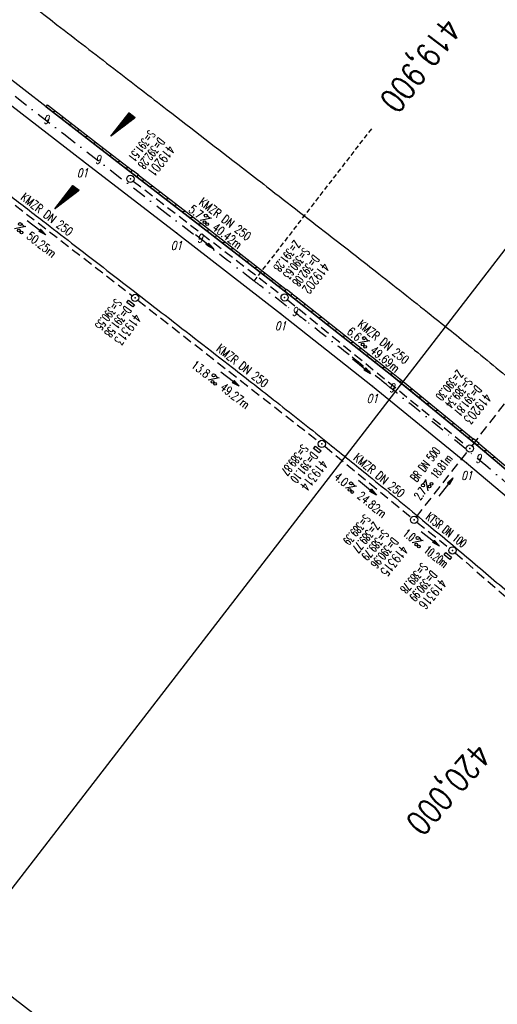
# Model space of a CAD drawing. Extents: x 449544 to 450624, y 436205 to 437134.
# Tile 10 of 16: x 450308 to 450408, y 436308 to 436513. Entities that reach past the tile are written whole.
import ezdxf
from ezdxf.enums import TextEntityAlignment as Align

# ---------------------------------------------------------------- set-up
doc = ezdxf.new("R2010")
doc.units = 0
doc.header["$LTSCALE"] = 2
doc.header["$MEASUREMENT"] = 0
for name, pattern in [('AUSGEZOGEN', [0]), ('GESTRICH-X2', [1.5, 1, -0.5]), ('GESTRICHELT', [0.75, 0.5, -0.25]), ('STRICHPT-X3', [3, 1.5, -0.75, 0, -0.75])]:
    doc.linetypes.add(name, pattern=pattern)
doc.layers.get('0').update_dxf_attribs({"linetype": 'AUSGEZOGEN'})
for name, color, linetype in [('ACHSE', 250, 'STRICHPT-X3'), ('FBR', 8, 'CONTINUOUS'), ('GEF', 7, 'CONTINUOUS'), ('HEKTOM', 250, 'GESTRICHELT'), ('KANAL', 7, 'GESTRICH-X2'), ('PFEIL', 7, 'CONTINUOUS'), ('PKT', 7, 'CONTINUOUS'), ('PKT-CODE', 2, 'CONTINUOUS'), ('Planeinteilung', 6, 'CONTINUOUS'), ('RAHMEN', 250, 'AUSGEZOGEN'), ('SCHACHTNR', 6, 'CONTINUOUS'), ('SCHLITZRINNE', 8, 'AUSGEZOGEN'), ('SCHSYMBOL', 7, 'AUSGEZOGEN'), ('TEXTO', 4, 'CONTINUOUS'), ('TEXTU', 4, 'CONTINUOUS')]:
    doc.layers.add(name, color=color, linetype=linetype)
doc.styles.add('ROMANS', font='romans.shx', dxfattribs={"width": 0.8})

# ---------------------------------------------------------------- blocks, each defined once
blk = doc.blocks.new('1135297')
blk.add_line((0, 0), (1135, 0))
at = {"layer": 'RAHMEN'}
blk.add_line((950, 5), (950, 292), dxfattribs=at)
blk = doc.blocks.new('GST')
at = {"color": 0}
blk.add_circle((0, 0), 0.75, dxfattribs=at)
blk.add_point((0, 0), dxfattribs=at)
blk = doc.blocks.new('17')
blk.add_lwpolyline([(-0.76, -1.22), (0.75, -1.22), (0.75, -1.8), (-0.76, -1.8)], close=True)
blk.add_blockref('GST', (0, 0))
blk = doc.blocks.new('PROM')
blk.add_line((1.57, 1.82), (0.02, 0.02))
for centre, radius in [((0.32, 1.51), 0.317), ((0.94, 0.29), 0.283), ((1.64, 0.29), 0.283)]:
    blk.add_circle(centre, radius)
blk.add_arc((0.99, 2.68), 1.03, 239.1414, 303.3549)
blk = doc.blocks.new('PFEIL2')
at = {"color": 0}
for p, q in [((0.88, 0), (-2.4, -0.01)), ((0.88, -0.27), (0.88, 0.28)), ((0.88, 0.28), (2.43, 0.01)), ((0.91, 0.27), (0.88, 0.26)), ((0.97, 0.26), (0.88, 0.25)), ((1.02, 0.25), (0.88, 0.23)), ((1.07, 0.24), (0.88, 0.21)), ((1.13, 0.23), (0.88, 0.19)), ((1.18, 0.22), (0.88, 0.17)), ((1.24, 0.21), (0.88, 0.15)), ((1.29, 0.21), (0.88, 0.14)), ((1.34, 0.2), (0.88, 0.12)), ((1.4, 0.19), (0.88, 0.1)), ((1.45, 0.18), (0.88, 0.08)), ((1.51, 0.17), (0.88, 0.06)), ((1.56, 0.16), (0.88, 0.04)), ((1.61, 0.15), (0.88, 0.02)), ((1.67, 0.14), (0.88, 0.01)), ((1.72, 0.13), (0.88, -0.01)), ((1.78, 0.12), (0.88, -0.03)), ((1.83, 0.11), (0.88, -0.05)), ((1.88, 0.1), (0.88, -0.07)), ((1.94, 0.09), (0.88, -0.09)), ((2.05, 0.08), (0.88, -0.12)), ((1.99, 0.08), (0.88, -0.11)), ((2.1, 0.07), (0.88, -0.14)), ((2.15, 0.06), (0.88, -0.16)), ((2.21, 0.05), (0.88, -0.18)), ((2.26, 0.04), (0.88, -0.2)), ((2.32, 0.03), (0.88, -0.22)), ((2.37, 0.02), (0.88, -0.23)), ((2.42, 0.01), (0.88, -0.25)), ((2.43, 0.01), (0.88, -0.27))]:
    blk.add_line(p, q, dxfattribs=at)
blk = doc.blocks.new('10')
blk.add_blockref('GST', (0, 0))
blk = doc.blocks.new('*X5')
at = {"color": 0}
for p, q in [((725.83, 193.84), (727.44, 195.45)), ((725.83, 193.85), (727.43, 195.45)), ((725.83, 193.86), (727.42, 195.45)), ((725.83, 193.87), (727.41, 195.45)), ((725.83, 193.88), (727.4, 195.45)), ((725.83, 193.89), (727.39, 195.45)), ((725.83, 193.9), (727.38, 195.45)), ((725.83, 193.91), (727.37, 195.45)), ((725.83, 193.91), (727.37, 195.45)), ((725.83, 193.92), (727.36, 195.45)), ((725.83, 193.93), (727.35, 195.45)), ((725.83, 193.94), (727.34, 195.45)), ((725.83, 193.95), (727.33, 195.45)), ((725.83, 193.96), (727.32, 195.45)), ((725.83, 193.97), (727.31, 195.45)), ((725.83, 193.98), (727.3, 195.45)), ((725.83, 193.99), (727.29, 195.45)), ((725.83, 193.99), (727.29, 195.45)), ((725.83, 194), (727.28, 195.45)), ((725.83, 194.01), (727.27, 195.45)), ((725.83, 194.02), (727.26, 195.45)), ((725.83, 194.03), (727.25, 195.45)), ((725.83, 194.04), (727.24, 195.45)), ((725.83, 194.05), (727.23, 195.45)), ((725.83, 194.06), (727.22, 195.45)), ((725.83, 194.06), (727.21, 195.45)), ((725.83, 194.07), (727.21, 195.45)), ((725.83, 194.08), (727.2, 195.45)), ((725.83, 194.09), (727.19, 195.45)), ((725.83, 194.1), (727.18, 195.45)), ((725.83, 194.11), (727.17, 195.45)), ((725.83, 194.12), (727.16, 195.45)), ((725.83, 194.13), (727.15, 195.45)), ((725.83, 194.14), (727.14, 195.45)), ((725.83, 194.14), (727.14, 195.45)), ((725.83, 194.15), (727.13, 195.45)), ((725.83, 194.16), (727.12, 195.45)), ((725.83, 194.17), (727.11, 195.45)), ((725.83, 194.18), (727.1, 195.45)), ((725.83, 194.19), (727.09, 195.45)), ((725.83, 194.2), (727.08, 195.45)), ((725.83, 194.21), (727.07, 195.45)), ((725.83, 194.21), (727.06, 195.45)), ((725.83, 194.22), (727.06, 195.45)), ((725.83, 194.23), (727.05, 195.45)), ((725.83, 194.24), (727.04, 195.45)), ((725.83, 194.25), (727.03, 195.45)), ((725.83, 194.26), (727.02, 195.45)), ((725.83, 194.27), (727.01, 195.45)), ((725.83, 194.28), (727, 195.45)), ((725.83, 194.29), (726.99, 195.45)), ((725.83, 194.29), (726.99, 195.45)), ((725.83, 194.3), (726.98, 195.45)), ((725.83, 194.31), (726.97, 195.45)), ((725.83, 194.32), (726.96, 195.45)), ((725.83, 194.33), (726.95, 195.45)), ((725.83, 194.34), (726.94, 195.45)), ((725.83, 194.35), (726.93, 195.45)), ((725.83, 194.36), (726.92, 195.45)), ((725.83, 194.37), (726.91, 195.45)), ((725.83, 194.37), (726.91, 195.45)), ((725.83, 194.38), (726.9, 195.45)), ((725.83, 194.39), (726.89, 195.45)), ((725.83, 194.4), (726.88, 195.45)), ((725.83, 194.41), (726.87, 195.45)), ((725.83, 194.42), (726.86, 195.45)), ((725.83, 194.43), (726.85, 195.45)), ((725.83, 194.44), (726.84, 195.45)), ((725.83, 194.44), (726.83, 195.45)), ((725.83, 194.45), (726.83, 195.45)), ((725.83, 194.46), (726.82, 195.45)), ((725.83, 194.47), (726.81, 195.45)), ((725.83, 194.48), (726.8, 195.45)), ((725.83, 194.49), (726.79, 195.45)), ((725.83, 194.5), (726.78, 195.45)), ((725.83, 194.51), (726.77, 195.45)), ((725.83, 194.52), (726.76, 195.45)), ((725.83, 194.52), (726.76, 195.45)), ((725.83, 194.53), (726.75, 195.45)), ((725.83, 194.54), (726.74, 195.45)), ((725.83, 194.55), (726.73, 195.45)), ((725.83, 194.56), (726.72, 195.45)), ((725.83, 194.57), (726.71, 195.45)), ((725.83, 194.58), (726.7, 195.45)), ((725.83, 194.59), (726.69, 195.45)), ((725.83, 194.59), (726.68, 195.45)), ((725.83, 194.6), (726.68, 195.45)), ((725.83, 194.61), (726.67, 195.45)), ((725.83, 194.62), (726.66, 195.45)), ((725.83, 194.63), (726.65, 195.45)), ((725.83, 194.64), (726.64, 195.45)), ((725.83, 194.65), (726.63, 195.45)), ((725.83, 194.66), (726.62, 195.45)), ((725.83, 194.67), (726.61, 195.45)), ((725.83, 194.67), (726.61, 195.45)), ((725.83, 194.68), (726.6, 195.45)), ((725.83, 194.69), (726.59, 195.45)), ((725.83, 194.7), (726.58, 195.45)), ((725.83, 194.71), (726.57, 195.45)), ((725.83, 194.72), (726.56, 195.45)), ((725.83, 194.73), (726.55, 195.45)), ((725.83, 194.74), (726.54, 195.45)), ((725.83, 194.75), (726.53, 195.45)), ((725.83, 194.75), (726.53, 195.45)), ((725.83, 194.76), (726.52, 195.45)), ((725.83, 194.77), (726.51, 195.45)), ((725.83, 194.78), (726.5, 195.45)), ((725.83, 194.79), (726.49, 195.45)), ((725.83, 194.8), (726.48, 195.45)), ((725.83, 194.81), (726.47, 195.45)), ((725.83, 194.82), (726.46, 195.45)), ((725.83, 194.82), (726.45, 195.45)), ((725.83, 194.83), (726.45, 195.45)), ((725.83, 194.84), (726.44, 195.45)), ((725.83, 194.85), (726.43, 195.45)), ((725.83, 194.86), (726.42, 195.45)), ((725.83, 194.87), (726.41, 195.45)), ((725.83, 194.88), (726.4, 195.45)), ((725.83, 194.89), (726.39, 195.45)), ((725.83, 194.9), (726.38, 195.45)), ((725.83, 194.9), (726.38, 195.45)), ((725.83, 194.91), (726.37, 195.45)), ((725.83, 194.92), (726.36, 195.45)), ((725.83, 194.93), (726.35, 195.45)), ((725.83, 194.94), (726.34, 195.45)), ((725.83, 194.95), (726.33, 195.45)), ((725.83, 194.96), (726.32, 195.45)), ((725.83, 194.97), (726.31, 195.45)), ((725.83, 194.98), (726.3, 195.45)), ((725.83, 194.98), (726.3, 195.45)), ((725.83, 194.99), (726.29, 195.45)), ((725.83, 195), (726.28, 195.45)), ((725.83, 195.01), (726.27, 195.45)), ((725.83, 195.02), (726.26, 195.45)), ((725.83, 195.03), (726.25, 195.45)), ((725.83, 195.04), (726.24, 195.45)), ((725.83, 195.05), (726.23, 195.45)), ((725.83, 195.05), (726.22, 195.45)), ((725.83, 195.06), (726.22, 195.45)), ((725.83, 195.07), (726.21, 195.45)), ((725.83, 195.08), (726.2, 195.45)), ((725.83, 195.09), (726.19, 195.45)), ((725.83, 195.1), (726.18, 195.45)), ((725.83, 195.11), (726.17, 195.45)), ((725.83, 195.12), (726.16, 195.45)), ((725.83, 195.13), (726.15, 195.45)), ((725.83, 195.13), (726.15, 195.45)), ((725.83, 195.14), (726.14, 195.45)), ((725.83, 195.15), (726.13, 195.45)), ((725.83, 195.16), (726.12, 195.45)), ((725.83, 195.17), (726.11, 195.45)), ((725.83, 195.18), (726.1, 195.45)), ((725.83, 195.19), (726.09, 195.45)), ((725.83, 195.2), (726.08, 195.45)), ((725.83, 195.2), (726.07, 195.45)), ((725.83, 195.21), (726.07, 195.45)), ((725.83, 195.22), (726.06, 195.45)), ((725.83, 195.23), (726.05, 195.45)), ((725.83, 195.24), (726.04, 195.45)), ((725.83, 195.25), (726.03, 195.45)), ((725.83, 195.26), (726.02, 195.45)), ((725.83, 195.27), (726.01, 195.45)), ((725.83, 195.28), (726, 195.45)), ((725.83, 195.28), (726, 195.45)), ((725.83, 195.29), (725.99, 195.45)), ((725.83, 195.3), (725.98, 195.45)), ((725.83, 195.31), (725.97, 195.45)), ((725.83, 195.32), (725.96, 195.45)), ((725.83, 195.33), (725.95, 195.45)), ((725.83, 195.34), (725.94, 195.45)), ((725.83, 195.35), (725.93, 195.45)), ((725.83, 195.36), (725.92, 195.45)), ((725.83, 195.36), (725.92, 195.45)), ((725.83, 195.37), (725.91, 195.45)), ((725.83, 195.38), (725.9, 195.45)), ((725.83, 195.39), (725.89, 195.45)), ((725.83, 195.4), (725.88, 195.45)), ((725.83, 195.41), (725.87, 195.45)), ((725.83, 195.42), (725.86, 195.45)), ((725.83, 195.43), (725.85, 195.45)), ((725.83, 195.43), (725.84, 195.45)), ((725.83, 195.44), (725.84, 195.45)), ((725.83, 193.83), (727.43, 195.43)), ((725.83, 193.82), (727.43, 195.42)), ((725.83, 193.81), (727.43, 195.41)), ((725.83, 193.8), (727.42, 195.4)), ((725.83, 193.79), (727.42, 195.38)), ((725.83, 193.78), (727.42, 195.37)), ((725.83, 193.77), (727.41, 195.36)), ((725.83, 193.76), (727.41, 195.35)), ((725.83, 193.76), (727.41, 195.34)), ((725.83, 193.75), (727.4, 195.32)), ((725.83, 193.74), (727.4, 195.31)), ((725.83, 193.73), (727.4, 195.3)), ((725.83, 193.72), (727.4, 195.29)), ((725.83, 193.71), (727.39, 195.28)), ((725.83, 193.7), (727.39, 195.26)), ((725.83, 193.69), (727.39, 195.25)), ((725.83, 193.68), (727.38, 195.24)), ((725.83, 193.68), (727.38, 195.23)), ((725.83, 193.67), (727.38, 195.22)), ((725.83, 193.66), (727.37, 195.2)), ((725.83, 193.65), (727.37, 195.19)), ((725.83, 193.64), (727.37, 195.18)), ((725.83, 193.63), (727.36, 195.17)), ((725.83, 193.62), (727.36, 195.16)), ((725.83, 193.61), (727.36, 195.14)), ((725.83, 193.61), (727.35, 195.13)), ((725.83, 193.6), (727.35, 195.12)), ((725.83, 193.59), (727.35, 195.11)), ((725.83, 193.58), (727.34, 195.1)), ((725.83, 193.57), (727.34, 195.08)), ((725.83, 193.56), (727.34, 195.07)), ((725.83, 193.55), (727.34, 195.06)), ((725.83, 193.54), (727.33, 195.05)), ((725.83, 193.53), (727.33, 195.04)), ((725.83, 193.53), (727.33, 195.02)), ((725.83, 193.52), (727.32, 195.01)), ((725.83, 193.51), (727.32, 195)), ((725.83, 193.5), (727.32, 194.99)), ((725.83, 193.49), (727.31, 194.98)), ((725.83, 193.48), (727.31, 194.96)), ((725.83, 193.47), (727.31, 194.95)), ((725.83, 193.46), (727.3, 194.94)), ((725.83, 193.45), (727.3, 194.93)), ((725.83, 193.45), (727.3, 194.92)), ((725.83, 193.44), (727.29, 194.91)), ((725.83, 193.43), (727.29, 194.89)), ((725.83, 193.42), (727.29, 194.88)), ((725.83, 193.41), (727.29, 194.87)), ((725.83, 193.4), (727.28, 194.86)), ((725.83, 193.39), (727.28, 194.85)), ((725.83, 193.38), (727.28, 194.83)), ((725.83, 193.38), (727.27, 194.82)), ((725.83, 193.37), (727.27, 194.81)), ((725.83, 193.36), (727.27, 194.8)), ((725.83, 193.35), (727.26, 194.79)), ((725.83, 193.34), (727.26, 194.77)), ((725.83, 193.33), (727.26, 194.76)), ((725.83, 193.32), (727.25, 194.75)), ((725.83, 193.31), (727.25, 194.74)), ((725.83, 193.3), (727.25, 194.73)), ((725.83, 193.3), (727.24, 194.71)), ((725.83, 193.29), (727.24, 194.7)), ((725.83, 193.28), (727.24, 194.69)), ((725.83, 193.27), (727.23, 194.68)), ((725.83, 193.26), (727.23, 194.67)), ((725.83, 193.25), (727.23, 194.65)), ((725.83, 193.24), (727.23, 194.64)), ((725.83, 193.23), (727.22, 194.63)), ((725.83, 193.22), (727.22, 194.62)), ((725.83, 193.22), (727.22, 194.61)), ((725.83, 193.21), (727.21, 194.59)), ((725.83, 193.2), (727.21, 194.58)), ((725.83, 193.19), (727.21, 194.57)), ((725.83, 193.18), (727.2, 194.56)), ((725.83, 193.17), (727.2, 194.55)), ((725.83, 193.16), (727.2, 194.53)), ((725.83, 193.15), (727.19, 194.52)), ((725.83, 193.15), (727.19, 194.51)), ((725.83, 193.14), (727.19, 194.5)), ((725.83, 193.13), (727.18, 194.49)), ((725.83, 193.12), (727.18, 194.47)), ((725.83, 193.11), (727.18, 194.46)), ((725.83, 193.1), (727.17, 194.45)), ((725.83, 193.09), (727.17, 194.44)), ((725.83, 193.08), (727.17, 194.43)), ((725.83, 193.07), (727.17, 194.41)), ((725.83, 193.07), (727.16, 194.4)), ((725.83, 193.06), (727.16, 194.39)), ((725.83, 193.05), (727.16, 194.38)), ((725.83, 193.04), (727.15, 194.37)), ((725.83, 193.03), (727.15, 194.35)), ((725.83, 193.02), (727.15, 194.34)), ((725.83, 193.01), (727.14, 194.33)), ((725.83, 193), (727.14, 194.32)), ((725.83, 193), (727.14, 194.31)), ((725.83, 192.99), (727.13, 194.29)), ((725.83, 192.98), (727.13, 194.28)), ((725.83, 192.97), (727.13, 194.27)), ((725.83, 192.96), (727.12, 194.26)), ((725.83, 192.95), (727.12, 194.25)), ((725.83, 192.94), (727.12, 194.23)), ((725.83, 192.93), (727.11, 194.22)), ((725.83, 192.92), (727.11, 194.21)), ((725.83, 192.92), (727.11, 194.2)), ((725.83, 192.91), (727.11, 194.19)), ((725.83, 192.9), (727.1, 194.17)), ((725.83, 192.89), (727.1, 194.16)), ((725.83, 192.88), (727.1, 194.15)), ((725.83, 192.87), (727.09, 194.14)), ((725.83, 192.86), (727.09, 194.13)), ((725.83, 192.85), (727.09, 194.11)), ((725.83, 192.84), (727.08, 194.1)), ((725.83, 192.84), (727.08, 194.09)), ((725.83, 192.83), (727.08, 194.08)), ((725.83, 192.82), (727.07, 194.07)), ((725.83, 192.81), (727.07, 194.05)), ((725.83, 192.8), (727.07, 194.04)), ((725.83, 192.79), (727.06, 194.03)), ((725.83, 192.78), (727.06, 194.02)), ((725.83, 192.77), (727.06, 194.01)), ((725.83, 192.77), (727.05, 193.99)), ((725.83, 192.76), (727.05, 193.98)), ((725.83, 192.75), (727.05, 193.97)), ((725.83, 192.74), (727.05, 193.96)), ((725.83, 192.73), (727.04, 193.95)), ((725.83, 192.72), (727.04, 193.93)), ((725.83, 192.71), (727.04, 193.92)), ((725.83, 192.7), (727.03, 193.91)), ((725.83, 192.69), (727.03, 193.9)), ((725.83, 192.69), (727.03, 193.89)), ((725.83, 192.68), (727.02, 193.87)), ((725.83, 192.67), (727.02, 193.86)), ((725.83, 192.66), (727.02, 193.85)), ((725.83, 192.65), (727.01, 193.84)), ((725.83, 192.64), (727.01, 193.83)), ((725.83, 192.63), (727.01, 193.81)), ((725.83, 192.62), (727, 193.8)), ((725.83, 192.62), (727, 193.79)), ((725.83, 192.61), (727, 193.78)), ((725.83, 192.6), (726.99, 193.77)), ((725.83, 192.59), (726.99, 193.75)), ((725.83, 192.58), (726.99, 193.74)), ((725.83, 192.57), (726.99, 193.73)), ((725.83, 192.56), (726.98, 193.72)), ((725.83, 192.55), (726.98, 193.71)), ((725.83, 192.54), (726.98, 193.69)), ((725.83, 192.54), (726.97, 193.68)), ((725.83, 192.53), (726.97, 193.67)), ((725.83, 192.52), (726.97, 193.66)), ((725.83, 192.51), (726.96, 193.65)), ((725.83, 192.5), (726.96, 193.63)), ((725.83, 192.49), (726.96, 193.62)), ((725.83, 192.48), (726.95, 193.61)), ((725.83, 192.47), (726.95, 193.6)), ((725.83, 192.46), (726.95, 193.59)), ((725.83, 192.46), (726.94, 193.57)), ((725.83, 192.45), (726.94, 193.56)), ((725.83, 192.44), (726.94, 193.55)), ((725.83, 192.43), (726.94, 193.54)), ((725.83, 192.42), (726.93, 193.53)), ((725.83, 192.41), (726.93, 193.51)), ((725.83, 192.4), (726.93, 193.5)), ((725.83, 192.39), (726.92, 193.49)), ((725.83, 192.39), (726.92, 193.48)), ((725.83, 192.38), (726.92, 193.47)), ((725.83, 192.37), (726.91, 193.45)), ((725.83, 192.36), (726.91, 193.44)), ((725.83, 192.35), (726.91, 193.43)), ((725.83, 192.34), (726.9, 193.42)), ((725.83, 192.33), (726.9, 193.41)), ((725.83, 192.32), (726.9, 193.39)), ((725.83, 192.31), (726.89, 193.38)), ((725.83, 192.31), (726.89, 193.37)), ((725.83, 192.3), (726.89, 193.36)), ((725.83, 192.29), (726.88, 193.35)), ((725.83, 192.28), (726.88, 193.33)), ((725.83, 192.27), (726.88, 193.32)), ((725.83, 192.26), (726.88, 193.31)), ((725.83, 192.25), (726.87, 193.3)), ((725.83, 192.24), (726.87, 193.29)), ((725.83, 192.24), (726.87, 193.27)), ((725.83, 192.23), (726.86, 193.26)), ((725.83, 192.22), (726.86, 193.25)), ((725.83, 192.21), (726.86, 193.24)), ((725.83, 192.2), (726.85, 193.23)), ((725.83, 192.19), (726.85, 193.21)), ((725.83, 192.18), (726.85, 193.2)), ((725.83, 192.17), (726.84, 193.19)), ((725.83, 192.16), (726.84, 193.18)), ((725.83, 192.16), (726.84, 193.17)), ((725.83, 192.15), (726.83, 193.15)), ((725.83, 192.14), (726.83, 193.14)), ((725.83, 192.13), (726.83, 193.13)), ((725.83, 192.12), (726.82, 193.12)), ((725.83, 192.11), (726.82, 193.11)), ((725.83, 192.1), (726.82, 193.09)), ((725.83, 192.09), (726.82, 193.08)), ((725.83, 192.08), (726.81, 193.07)), ((725.83, 192.08), (726.81, 193.06)), ((725.83, 192.07), (726.81, 193.05)), ((725.83, 192.06), (726.8, 193.03)), ((725.83, 192.05), (726.8, 193.02)), ((725.83, 192.04), (726.8, 193.01)), ((725.83, 192.03), (726.79, 193)), ((725.83, 192.02), (726.79, 192.99)), ((725.83, 192.01), (726.79, 192.97)), ((725.83, 192.01), (726.78, 192.96)), ((725.83, 192), (726.78, 192.95)), ((725.83, 191.99), (726.78, 192.94)), ((725.83, 191.98), (726.77, 192.93)), ((725.83, 191.97), (726.77, 192.91)), ((725.83, 191.96), (726.77, 192.9)), ((725.83, 191.95), (726.76, 192.89)), ((725.83, 191.94), (726.76, 192.88)), ((725.83, 191.93), (726.76, 192.87)), ((725.83, 191.93), (726.76, 192.85)), ((725.83, 191.92), (726.75, 192.84)), ((725.83, 191.91), (726.75, 192.83)), ((725.83, 191.9), (726.75, 192.82)), ((725.83, 191.89), (726.74, 192.81)), ((725.83, 191.88), (726.74, 192.79)), ((725.83, 191.87), (726.74, 192.78)), ((725.83, 191.86), (726.73, 192.77)), ((725.83, 191.85), (726.73, 192.76)), ((725.83, 191.85), (726.73, 192.75)), ((725.83, 191.84), (726.72, 192.73)), ((725.83, 191.83), (726.72, 192.72)), ((725.83, 191.82), (726.72, 192.71)), ((725.83, 191.81), (726.71, 192.7)), ((725.83, 191.8), (726.71, 192.69)), ((725.83, 191.79), (726.71, 192.67)), ((725.83, 191.78), (726.7, 192.66)), ((725.83, 191.78), (726.7, 192.65)), ((725.83, 191.77), (726.7, 192.64)), ((725.83, 191.76), (726.7, 192.63)), ((725.83, 191.75), (726.69, 192.61)), ((725.83, 191.74), (726.69, 192.6)), ((725.83, 191.73), (726.69, 192.59)), ((725.83, 191.72), (726.68, 192.58)), ((725.83, 191.71), (726.68, 192.57)), ((725.83, 191.7), (726.68, 192.55)), ((725.83, 191.7), (726.67, 192.54)), ((725.83, 191.69), (726.67, 192.53)), ((725.83, 191.68), (726.67, 192.52)), ((725.83, 191.67), (726.66, 192.51)), ((725.83, 191.66), (726.66, 192.49)), ((725.83, 191.65), (726.66, 192.48)), ((725.83, 191.64), (726.65, 192.47)), ((725.83, 191.63), (726.65, 192.46)), ((725.83, 191.63), (726.65, 192.45)), ((725.83, 191.62), (726.64, 192.43)), ((725.83, 191.61), (726.64, 192.42)), ((725.83, 191.6), (726.64, 192.41)), ((725.83, 191.59), (726.64, 192.4)), ((725.83, 191.58), (726.63, 192.39)), ((725.83, 191.57), (726.63, 192.37)), ((725.83, 191.56), (726.63, 192.36)), ((725.83, 191.55), (726.62, 192.35)), ((725.83, 191.55), (726.62, 192.34)), ((725.83, 191.54), (726.62, 192.33)), ((725.83, 191.53), (726.61, 192.31)), ((725.83, 191.52), (726.61, 192.3)), ((725.83, 191.51), (726.61, 192.29)), ((725.83, 191.5), (726.6, 192.28)), ((725.83, 191.49), (726.6, 192.27)), ((725.83, 191.48), (726.6, 192.25)), ((725.83, 191.47), (726.59, 192.24)), ((725.83, 191.47), (726.59, 192.23)), ((725.83, 191.46), (726.59, 192.22)), ((725.83, 191.45), (726.59, 192.21)), ((725.83, 191.44), (726.58, 192.19)), ((725.83, 191.43), (726.58, 192.18)), ((725.83, 191.42), (726.58, 192.17)), ((725.83, 191.41), (726.57, 192.16)), ((725.83, 191.4), (726.57, 192.15)), ((725.83, 191.4), (726.57, 192.13)), ((725.83, 191.39), (726.56, 192.12)), ((725.83, 191.38), (726.56, 192.11)), ((725.83, 191.37), (726.56, 192.1)), ((725.83, 191.36), (726.55, 192.09)), ((725.83, 191.35), (726.55, 192.07)), ((725.83, 191.34), (726.55, 192.06)), ((725.83, 191.33), (726.54, 192.05)), ((725.83, 191.32), (726.54, 192.04)), ((725.83, 191.32), (726.54, 192.03)), ((725.83, 191.31), (726.53, 192.01)), ((725.83, 191.3), (726.53, 192)), ((725.83, 191.29), (726.53, 191.99)), ((725.83, 191.28), (726.53, 191.98)), ((725.83, 191.27), (726.52, 191.97)), ((725.83, 191.26), (726.52, 191.95)), ((725.83, 191.25), (726.52, 191.94)), ((725.83, 191.25), (726.51, 191.93)), ((725.83, 191.24), (726.51, 191.92)), ((725.83, 191.23), (726.51, 191.91)), ((725.83, 191.22), (726.5, 191.89)), ((725.83, 191.21), (726.5, 191.88)), ((725.83, 191.2), (726.5, 191.87)), ((725.83, 191.19), (726.49, 191.86)), ((725.83, 191.18), (726.49, 191.85)), ((725.83, 191.17), (726.49, 191.84)), ((725.83, 191.17), (726.48, 191.82)), ((725.83, 191.16), (726.48, 191.81)), ((725.83, 191.15), (726.48, 191.8)), ((725.83, 191.14), (726.47, 191.79)), ((725.83, 191.13), (726.47, 191.78)), ((725.83, 191.12), (726.47, 191.76)), ((725.83, 191.11), (726.47, 191.75)), ((725.83, 191.1), (726.46, 191.74)), ((725.83, 191.09), (726.46, 191.73)), ((725.83, 191.09), (726.46, 191.72)), ((725.83, 191.08), (726.45, 191.7)), ((725.83, 191.07), (726.45, 191.69)), ((725.83, 191.06), (726.45, 191.68)), ((725.83, 191.05), (726.44, 191.67)), ((725.83, 191.04), (726.44, 191.66)), ((725.83, 191.03), (726.44, 191.64)), ((725.83, 191.02), (726.43, 191.63)), ((725.83, 191.02), (726.43, 191.62)), ((725.83, 191.01), (726.43, 191.61)), ((725.83, 191), (726.42, 191.6)), ((725.83, 190.99), (726.42, 191.58)), ((725.83, 190.98), (726.42, 191.57)), ((725.83, 190.97), (726.41, 191.56)), ((725.83, 190.96), (726.41, 191.55)), ((725.83, 190.95), (726.41, 191.54)), ((725.83, 190.94), (726.41, 191.52)), ((725.83, 190.94), (726.4, 191.51)), ((725.83, 190.93), (726.4, 191.5)), ((725.83, 190.92), (726.4, 191.49)), ((725.83, 190.91), (726.39, 191.48)), ((725.83, 190.9), (726.39, 191.46)), ((725.83, 190.89), (726.39, 191.45)), ((725.83, 190.88), (726.38, 191.44)), ((725.83, 190.87), (726.38, 191.43)), ((725.83, 190.87), (726.38, 191.42)), ((725.83, 190.86), (726.37, 191.4)), ((725.83, 190.85), (726.37, 191.39)), ((725.83, 190.84), (726.37, 191.38)), ((725.83, 190.83), (726.36, 191.37)), ((725.83, 190.82), (726.36, 191.36)), ((725.83, 190.81), (726.36, 191.34)), ((725.83, 190.8), (726.35, 191.33)), ((725.83, 190.79), (726.35, 191.32)), ((725.83, 190.79), (726.35, 191.31)), ((725.83, 190.78), (726.35, 191.3)), ((725.83, 190.77), (726.34, 191.28)), ((725.83, 190.76), (726.34, 191.27)), ((725.83, 190.75), (726.34, 191.26)), ((725.83, 190.74), (726.33, 191.25)), ((725.83, 190.73), (726.33, 191.24)), ((725.83, 190.72), (726.33, 191.22)), ((725.83, 190.71), (726.32, 191.21)), ((725.83, 190.71), (726.32, 191.2)), ((725.83, 190.7), (726.32, 191.19)), ((725.83, 190.69), (726.31, 191.18)), ((725.83, 190.68), (726.31, 191.16)), ((725.83, 190.67), (726.31, 191.15)), ((725.83, 190.66), (726.3, 191.14)), ((725.83, 190.65), (726.3, 191.13)), ((725.83, 190.64), (726.3, 191.12)), ((725.83, 190.64), (726.29, 191.1)), ((725.83, 190.63), (726.29, 191.09)), ((725.83, 190.62), (726.29, 191.08)), ((725.83, 190.61), (726.29, 191.07)), ((725.83, 190.6), (726.28, 191.06)), ((725.83, 190.59), (726.28, 191.04)), ((725.83, 190.58), (726.28, 191.03)), ((725.83, 190.57), (726.27, 191.02)), ((725.83, 190.56), (726.27, 191.01)), ((725.83, 190.56), (726.27, 191)), ((725.83, 190.55), (726.26, 190.98)), ((725.83, 190.54), (726.26, 190.97)), ((725.83, 190.53), (726.26, 190.96)), ((725.83, 190.52), (726.25, 190.95)), ((725.83, 190.51), (726.25, 190.94)), ((725.83, 190.5), (726.25, 190.92)), ((725.83, 190.49), (726.24, 190.91)), ((725.83, 190.48), (726.24, 190.9)), ((725.83, 190.48), (726.24, 190.89)), ((725.83, 190.47), (726.24, 190.88)), ((725.83, 190.46), (726.23, 190.86)), ((725.83, 190.45), (726.23, 190.85)), ((725.83, 190.44), (726.23, 190.84)), ((725.83, 190.43), (726.22, 190.83)), ((725.83, 190.42), (726.22, 190.82)), ((725.83, 190.41), (726.22, 190.8)), ((725.83, 190.41), (726.21, 190.79)), ((725.83, 190.4), (726.21, 190.78)), ((725.83, 190.39), (726.21, 190.77)), ((725.83, 190.38), (726.2, 190.76)), ((725.83, 190.37), (726.2, 190.74)), ((725.83, 190.36), (726.2, 190.73)), ((725.83, 190.35), (726.19, 190.72)), ((725.83, 190.34), (726.19, 190.71)), ((725.83, 190.33), (726.19, 190.7)), ((725.83, 190.33), (726.18, 190.68)), ((725.83, 190.32), (726.18, 190.67)), ((725.83, 190.31), (726.18, 190.66)), ((725.83, 190.3), (726.18, 190.65)), ((725.83, 190.29), (726.17, 190.64)), ((725.83, 190.28), (726.17, 190.62)), ((725.83, 190.27), (726.17, 190.61)), ((725.83, 190.26), (726.16, 190.6)), ((725.83, 190.26), (726.16, 190.59)), ((725.83, 190.25), (726.16, 190.58)), ((725.83, 190.24), (726.15, 190.56)), ((725.83, 190.23), (726.15, 190.55)), ((725.83, 190.22), (726.15, 190.54)), ((725.83, 190.21), (726.14, 190.53)), ((725.83, 190.2), (726.14, 190.52)), ((725.83, 190.19), (726.14, 190.5)), ((725.83, 190.18), (726.13, 190.49)), ((725.83, 190.18), (726.13, 190.48)), ((725.83, 190.17), (726.13, 190.47)), ((725.83, 190.16), (726.12, 190.46)), ((725.83, 190.15), (726.12, 190.44)), ((725.83, 190.14), (726.12, 190.43)), ((725.83, 190.13), (726.12, 190.42)), ((725.83, 190.12), (726.11, 190.41)), ((725.83, 190.11), (726.11, 190.4)), ((725.83, 190.1), (726.11, 190.38)), ((725.83, 190.1), (726.1, 190.37)), ((725.83, 190.09), (726.1, 190.36)), ((725.83, 190.08), (726.1, 190.35)), ((725.83, 190.07), (726.09, 190.34)), ((725.83, 190.06), (726.09, 190.32)), ((725.83, 190.05), (726.09, 190.31)), ((725.83, 190.04), (726.08, 190.3)), ((725.83, 190.03), (726.08, 190.29)), ((725.83, 190.03), (726.08, 190.28)), ((725.83, 190.02), (726.07, 190.26)), ((725.83, 190.01), (726.07, 190.25)), ((725.83, 190), (726.07, 190.24)), ((725.83, 189.99), (726.06, 190.23)), ((725.83, 189.98), (726.06, 190.22)), ((725.83, 189.97), (726.06, 190.2)), ((725.83, 189.96), (726.06, 190.19)), ((725.83, 189.95), (726.05, 190.18)), ((725.83, 189.95), (726.05, 190.17)), ((725.83, 189.94), (726.05, 190.16)), ((725.83, 189.93), (726.04, 190.14)), ((725.83, 189.92), (726.04, 190.13)), ((725.83, 189.91), (726.04, 190.12)), ((725.83, 189.9), (726.03, 190.11)), ((725.83, 189.89), (726.03, 190.1)), ((725.83, 189.88), (726.03, 190.08)), ((725.83, 189.88), (726.02, 190.07)), ((725.83, 189.87), (726.02, 190.06)), ((725.83, 189.86), (726.02, 190.05)), ((725.83, 189.85), (726.01, 190.04)), ((725.83, 189.84), (726.01, 190.02)), ((725.83, 189.83), (726.01, 190.01)), ((725.83, 189.82), (726, 190)), ((725.83, 189.81), (726, 189.99)), ((725.83, 189.8), (726, 189.98)), ((725.83, 189.8), (726, 189.96)), ((725.83, 189.79), (725.99, 189.95)), ((725.83, 189.78), (725.99, 189.94)), ((725.83, 189.77), (725.99, 189.93)), ((725.83, 189.76), (725.98, 189.92)), ((725.83, 189.75), (725.98, 189.9)), ((725.83, 189.74), (725.98, 189.89)), ((725.83, 189.73), (725.97, 189.88)), ((725.83, 189.72), (725.97, 189.87)), ((725.83, 189.72), (725.97, 189.86)), ((725.83, 189.71), (725.96, 189.84)), ((725.83, 189.7), (725.96, 189.83)), ((725.83, 189.69), (725.96, 189.82)), ((725.83, 189.68), (725.95, 189.81)), ((725.83, 189.67), (725.95, 189.8)), ((725.83, 189.66), (725.95, 189.78)), ((725.83, 189.65), (725.94, 189.77)), ((725.83, 189.65), (725.94, 189.76)), ((725.83, 189.64), (725.94, 189.75)), ((725.83, 189.63), (725.94, 189.74)), ((725.83, 189.62), (725.93, 189.72)), ((725.83, 189.61), (725.93, 189.71)), ((725.83, 189.6), (725.93, 189.7)), ((725.83, 189.59), (725.92, 189.69)), ((725.83, 189.58), (725.92, 189.68)), ((725.83, 189.57), (725.92, 189.66)), ((725.83, 189.57), (725.91, 189.65)), ((725.83, 189.56), (725.91, 189.64)), ((725.83, 189.55), (725.91, 189.63)), ((725.83, 189.54), (725.9, 189.62)), ((725.83, 189.53), (725.9, 189.6)), ((725.83, 189.52), (725.9, 189.59)), ((725.83, 189.51), (725.89, 189.58)), ((725.83, 189.5), (725.89, 189.57)), ((725.83, 189.49), (725.89, 189.56)), ((725.83, 189.49), (725.89, 189.54)), ((725.83, 189.48), (725.88, 189.53)), ((725.83, 189.47), (725.88, 189.52)), ((725.83, 189.46), (725.88, 189.51)), ((725.83, 189.45), (725.87, 189.5)), ((725.83, 189.44), (725.87, 189.48)), ((725.83, 189.43), (725.87, 189.47)), ((725.83, 189.42), (725.86, 189.46)), ((725.83, 189.42), (725.86, 189.45)), ((725.83, 189.41), (725.86, 189.44)), ((725.83, 189.4), (725.85, 189.42)), ((725.83, 189.39), (725.85, 189.41)), ((725.83, 189.38), (725.85, 189.4)), ((725.83, 189.37), (725.84, 189.39)), ((725.83, 189.36), (725.84, 189.38)), ((725.83, 189.35), (725.84, 189.36)), ((725.83, 189.34), (725.83, 189.35)), ((725.83, 189.34), (725.83, 189.34))]:
    blk.add_line(p, q, dxfattribs=at)
blk = doc.blocks.new('GEF')
at = {"color": 0}
for p, q in [((0.01, 0.02), (0.01, 6.15)), ((1.62, 6.15), (0.01, 0.02)), ((0.01, 6.15), (1.62, 6.15))]:
    blk.add_line(p, q, dxfattribs=at)
blk.add_blockref('*X5', (-725.82, -189.3), dxfattribs=at)

msp = doc.modelspace()

# ---------------------------------------------------------------- linework, layer by layer
at = {"layer": 'ACHSE'}
for points in [[(449723.72, 436947.11, -0.000002), (449783.09, 436901.28, 0.000001), (449842.47, 436855.45, 0.000004), (449891.94, 436817.26, -0.000003), (449941.42, 436779.08, -0.000002), (449990.89, 436740.89, 0.000003), (450040.37, 436702.7)], [(450218.48, 436565.22, 0.000001), (450230.59, 436555.87, 0.000002), (450238.27, 436549.94, 0.000001), (450248.17, 436542.3, -0.000002), (450258.06, 436534.67, -0.000014), (450267.96, 436527.03, 0.00001), (450277.85, 436519.39, 0.000018), (450287.75, 436511.75, -0.000028), (450297.64, 436504.12), (450317.43, 436488.84), (450337.22, 436473.56, 0.000028), (450347.12, 436465.93, -0.000001), (450357.01, 436458.29, -0.000011), (450358.18, 436457.39, -0.000002), (450363.73, 436453.1, -0.001382), (450367.78, 436449.96, -0.000623), (450376.75, 436442.94, -0.002845), (450384.5, 436436.78, -0.001866), (450396.24, 436427.28, -0.002312), (450405.65, 436419.53, -0.002201), (450415.46, 436411.3, -0.002095)], [(450060.16, 436687.42, 0.000003), (450070.05, 436679.78, -0.000002), (450079.95, 436672.15, -0.000014), (450089.84, 436664.51, 0.00001), (450099.74, 436656.87, 0.000018), (450109.63, 436649.23, -0.000028), (450119.53, 436641.6)], [(450163.53, 436607.63, 0.000004), (450178.9, 436595.77, 0.000038)]]:
    msp.add_lwpolyline(points, format="xyb", dxfattribs=at)
at = {"layer": 'FBR', "flags": 128}
msp.add_lwpolyline([(450313.75, 436494.48), (450299.77, 436505.3), (450280.21, 436520.34), (450261.18, 436534.99), (450244.68, 436547.73), (450225.5, 436562.5), (450207.66, 436576.25)], dxfattribs=at)
at = {"layer": 'FBR'}
for points in [[(450203.04, 436574.66), (450215.27, 436565.21), (450232.29, 436552.1), (450240.39, 436545.83), (450261.38, 436529.62), (450278.85, 436516.11), (450299.21, 436500.38), (450321.31, 436483.35), (450340.83, 436468.28), (450362.48, 436451.55), (450381.57, 436436.47), (450401.17, 436420.51), (450419.91, 436404.73), (450438.4, 436388.69), (450457.55, 436371.49), (450475.76, 436354.51), (450493.28, 436337.64), (450509.93, 436321.14), (450522.21, 436308.59)], [(450524.8, 436311.94), (450514.45, 436322.6), (450495.52, 436341.37), (450477.36, 436358.81), (450457.65, 436377.02), (450441.29, 436391.7), (450423.07, 436407.54), (450403.56, 436424.02), (450385.6, 436438.68), (450365.4, 436454.6), (450345.72, 436469.81), (450324.53, 436486.15), (450313.75, 436494.48)]]:
    msp.add_lwpolyline(points, dxfattribs=at)
for points in [[(450282.76, 436494.2, -0.000023), (450295.34, 436484.49, -0.000094)], [(450293.92, 436528.59, 0.000259), (450316.02, 436511.54, 0.000047), (450327.82, 436502.44, -0.000097), (450333.57, 436498.02, -0.0001), (450338.92, 436493.89, -0.000034), (450354.56, 436481.81, -0.00032), (450359.63, 436477.89, -0.000119), (450373.24, 436467.35, -0.001612), (450382.17, 436460.39, -0.001234), (450393.78, 436451.23, -0.003106), (450402.18, 436444.48, -0.002514), (450412.47, 436436.02, -0.00221), (450421.95, 436428.07, -0.001863), (450433.11, 436418.56, -0.001537), (450443.12, 436409.92, -0.001937), (450451.02, 436403, -0.002502), (450460.35, 436394.67, -0.002118), (450471.29, 436384.74, -0.001699), (450480.37, 436376.37, -0.001923), (450488.33, 436368.91, -0.002256), (450496.92, 436360.74, -0.001895), (450507.06, 436350.92, -0.002115), (450517.95, 436340.21, -0.003008)], [(450298.43, 436482.11, -0.000057), (450305.76, 436476.45, 0.000018), (450313.09, 436470.79, 0.000055), (450319.06, 436466.18, -0.000025), (450332.12, 436456.1, -0.000383), (450338.5, 436451.17, -0.000174), (450352.48, 436440.33, -0.001941), (450361.62, 436433.19, -0.001607), (450372.59, 436424.48, -0.002767), (450380.85, 436417.82, -0.002031), (450392, 436408.63, -0.00169), (450401.24, 436400.91, -0.001732), (450410.2, 436393.31, -0.002101), (450419.2, 436385.57, -0.00191), (450429.02, 436376.97, -0.0024), (450439.02, 436368.06, -0.002553), (450448.34, 436359.6, -0.002069), (450457.21, 436351.39, -0.002232), (450465.37, 436343.71, -0.001664), (450474.3, 436335.16, -0.001599), (450483.55, 436326.21, -0.001581), (450492.71, 436317.22, -0.002075), (450499.64, 436310.32, -0.002223), (450507.42, 436302.44, -0.00145)]]:
    msp.add_lwpolyline(points, format="xyb", dxfattribs=at)
at = {"layer": 'HEKTOM'}
msp.add_line((450357, 436458.28), (450381.44, 436489.94), dxfattribs=at)
at = {"layer": 'KANAL'}
for p, q in [((450293.09, 436485.03), (450331.66, 436455.25)), ((450331.88, 436479.06), (450362.75, 436455.34)), ((450402.31, 436424.09), (450430.34, 436460.34)), ((450332.84, 436454.31), (450370.47, 436424.91)), ((450363.94, 436454.41), (450401.28, 436423.97)), ((450371.66, 436423.97), (450389.69, 436409.16)), ((450390.72, 436409.28), (450401.38, 436422.91)), ((450390.84, 436408.22), (450397.62, 436402.78)), ((450398.78, 436401.84), (450434.69, 436370.62))]:
    msp.add_line(p, q, dxfattribs=at)
at = {"layer": 'PKT'}
for p in [(450313.75, 436494.48), (450324.53, 436486.15), (450321.31, 436483.35), (450345.72, 436469.81), (450340.83, 436468.28), (450365.4, 436454.6), (450362.48, 436451.55), (450385.6, 436438.68), (450381.57, 436436.47), (450403.56, 436424.02), (450401.17, 436420.51)]:
    msp.add_point(p, dxfattribs=at)
at = {"layer": 'SCHLITZRINNE'}
for p, q in [((450315.03, 436493.49), (450315.73, 436493.58)), ((450316.71, 436492.19), (450317.41, 436492.28)), ((450318.39, 436490.89), (450319.09, 436490.98)), ((450320.07, 436489.6), (450320.77, 436489.69)), ((450321.75, 436488.3), (450322.45, 436488.39)), ((450323.43, 436487.01), (450324.13, 436487.1)), ((450325.1, 436485.71), (450325.81, 436485.8)), ((450326.78, 436484.42), (450327.49, 436484.51)), ((450328.46, 436483.12), (450329.17, 436483.21)), ((450330.14, 436481.82), (450330.85, 436481.91)), ((450333.5, 436479.23), (450334.21, 436479.32)), ((450335.18, 436477.94), (450335.89, 436478.03)), ((450336.86, 436476.64), (450337.57, 436476.73)), ((450338.54, 436475.35), (450339.25, 436475.44)), ((450340.23, 436474.05), (450340.93, 436474.14)), ((450341.91, 436472.75), (450342.61, 436472.84)), ((450343.59, 436471.46), (450344.29, 436471.55)), ((450345.27, 436470.16), (450345.97, 436470.25)), ((450346.94, 436468.87), (450347.64, 436468.96)), ((450348.62, 436467.57), (450349.32, 436467.66)), ((450350.3, 436466.27), (450351, 436466.36)), ((450351.97, 436464.98), (450352.67, 436465.07)), ((450353.65, 436463.68), (450354.35, 436463.77)), ((450355.33, 436462.39), (450356.03, 436462.48)), ((450357, 436461.09), (450357.7, 436461.18)), ((450358.68, 436459.79), (450359.38, 436459.88)), ((450360.35, 436458.5), (450361.06, 436458.59)), ((450362.03, 436457.2), (450362.73, 436457.29)), ((450365.38, 436454.61), (450366.08, 436454.7)), ((450367.03, 436453.31), (450367.73, 436453.4)), ((450368.68, 436452.01), (450369.38, 436452.1)), ((450370.33, 436450.71), (450371.03, 436450.8)), ((450371.98, 436449.41), (450372.68, 436449.5)), ((450373.63, 436448.11), (450374.33, 436448.2)), ((450375.28, 436446.81), (450375.98, 436446.9)), ((450376.93, 436445.51), (450377.63, 436445.6)), ((450378.58, 436444.21), (450379.28, 436444.3)), ((450380.23, 436442.91), (450380.93, 436443)), ((450381.88, 436441.61), (450382.58, 436441.7)), ((450383.53, 436440.31), (450384.23, 436440.4)), ((450385.18, 436439.01), (450385.88, 436439.1)), ((450387.1, 436437.46), (450387.78, 436437.55)), ((450389.22, 436435.73), (450389.95, 436435.78)), ((450391.06, 436434.22), (450391.8, 436434.27)), ((450392.77, 436432.83), (450393.51, 436432.88)), ((450394.48, 436431.43), (450395.22, 436431.48)), ((450396.19, 436430.04), (450396.93, 436430.08)), ((450397.9, 436428.64), (450398.64, 436428.69)), ((450399.61, 436427.25), (450400.35, 436427.29)), ((450401.32, 436425.85), (450402.06, 436425.9)), ((450403.03, 436424.46), (450403.03, 436424.46)), ((450403.66, 436424.5), (450403.76, 436424.5)), ((450404.7, 436423.06), (450405.42, 436423.11)), ((450406.36, 436421.66), (450407.08, 436421.71))]:
    msp.add_line(p, q, dxfattribs=at)
at = {"layer": 'SCHLITZRINNE', "flags": 128}
for points in [[(450313.75, 436494.48), (450314.05, 436494.87)], [(450313.75, 436494.48), (450324.53, 436486.15), (450345.72, 436469.81), (450365.4, 436454.6), (450385.6, 436438.68), (450387.64, 436437.02)], [(450314.05, 436494.87), (450324.84, 436486.55), (450331.69, 436481.26)], [(450332.88, 436480.34), (450346.03, 436470.21), (450363.68, 436456.56)], [(450364.87, 436455.64), (450365.71, 436454.99), (450385.91, 436439.08), (450387.95, 436437.42)], [(450387.64, 436437.02), (450403.56, 436424.02), (450423.07, 436407.54), (450441.29, 436391.7), (450457.65, 436377.02), (450477.36, 436358.81), (450495.52, 436341.37), (450514.45, 436322.6), (450524.8, 436311.94)], [(450387.95, 436437.42), (450402.54, 436425.5)], [(450403.7, 436424.55), (450403.88, 436424.41), (450423.39, 436407.92), (450425.58, 436406.02)]]:
    msp.add_lwpolyline(points, dxfattribs=at)
at = {"layer": 'SCHSYMBOL'}
for points in [[(450332.58, 436479.95), (450331.39, 436480.87), (450331.74, 436481.33), (450332.93, 436480.41)], [(450364.56, 436455.24), (450363.37, 436456.16), (450363.73, 436456.62), (450364.92, 436455.71)], [(450403.39, 436424.17), (450402.22, 436425.12), (450402.59, 436425.57), (450403.76, 436424.62)]]:
    msp.add_lwpolyline(points, close=True, dxfattribs=at)

# ---------------------------------------------------------------- block references
at = {"layer": 'GEF', "rotation": 322.0051988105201}
for p in [(450327.21, 436488.41), (450315.54, 436473.29)]:
    msp.add_blockref('GEF', p, dxfattribs=at)
at = {"layer": 'PFEIL'}
for p, rotation in [((450311.76, 436469.35), 322.3218), ((450346.7, 436466.41), 322.4731999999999), ((450379.33, 436440.56), 320.8005), ((450352, 436437.91), 321.9855), ((450380.54, 436415.37), 320.5789), ((450396.84, 436415.47), 51.92969999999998), ((450393.62, 436404.72), 321.4543)]:
    msp.add_blockref('PFEIL2', p, dxfattribs=dict(at, rotation=rotation))
at = {"layer": 'Planeinteilung', "linetype": 'Continuous', "rotation": 322.3369009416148}
msp.add_blockref('1135297', (449543.73, 436898.45), dxfattribs=at)
at = {"layer": 'SCHSYMBOL'}
for name, p, rotation in [('GST', (450331.28, 436479.52), 142.3365000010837), ('17', (450332.26, 436454.79), 322.3365), ('GST', (450363.34, 436454.89), 142.3365000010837), ('17', (450371.08, 436424.45), 321.431), ('GST', (450401.85, 436423.49), 140.4857000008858), ('10', (450390.25, 436408.68), 320.4673), ('17', (450398.23, 436402.33), 320.0716)]:
    msp.add_blockref(name, p, dxfattribs=dict(at, rotation=rotation))
at = {"layer": 'TEXTU'}
for p, rotation in [((450345.77, 436470.87), 322.4731999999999), ((450307.16, 436469.12), 322.3218), ((450378.65, 436445.46), 320.8005), ((450347.4, 436437.7), 321.9855), ((450375.93, 436415.28), 320.5789), ((450393.1, 436414.67), 51.92969999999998), ((450389.79, 436403.93), 321.4543)]:
    msp.add_blockref('PROM', p, dxfattribs=dict(at, rotation=rotation))

# ---------------------------------------------------------------- texts
at = {"layer": 'HEKTOM', "style": 'ROMANS', "width": 0.8}
for s, rotation, p in [('419,900', 232.3365, (450396.45, 436513.5)), ('420,000', 228.8268, (450402.91, 436362.78))]:
    msp.add_text(s, height=5, rotation=rotation, dxfattribs=at).set_placement(p)
at = {"layer": 'PKT-CODE', "style": 'ROMANS', "oblique": 15, "width": 0.75}
for s, p in [('9', (450313.75, 436490.97)), ('9', (450324.53, 436482.66)), ('01', (450321.31, 436479.84)), ('9', (450345.72, 436466.31)), ('01', (450340.84, 436464.78)), ('9', (450365.41, 436451.09)), ('01', (450362.47, 436448.06)), ('9', (450385.59, 436435.19)), ('01', (450381.56, 436432.97)), ('9', (450403.56, 436420.53)), ('01', (450401.19, 436417))]:
    msp.add_text(s, height=1.8, dxfattribs=at).set_placement(p, align=Align.CENTER)
at = {"layer": 'SCHACHTNR', "style": 'ROMANS'}
for s, height, rotation, width, p in [('S=391.51', 1.8, 232.3365, 0.6, (450335.19, 436489.78)), ('D=392.28', 1.8, 232.3365, 0.6, (450337.16, 436488.25)), ('419201', 2, 232.3365, 0.7, (450339.13, 436486.75)), ('Z=391.28', 1.8, 232.3365, 0.6, (450365.32, 436466.88)), ('S=390.63', 1.8, 232.3365, 0.6, (450367.29, 436465.35)), ('D=392.08', 1.8, 232.3365, 0.6, (450369.29, 436463.85)), ('419202', 2, 232.3365, 0.7, (450371.26, 436462.32)), ('S=390.55', 1.8, 232.3365, 0.6, (450328.19, 436454.75)), ('D=391.58', 1.8, 232.3365, 0.6, (450330.19, 436453.25)), ('419313', 2, 232.3365, 0.7, (450332.16, 436451.72)), ('Z=390.30', 1.8, 230.4857, 0.6, (450399.21, 436439.98)), ('S=389.34', 1.8, 230.4857, 0.6, (450401.14, 436438.39)), ('D=391.81', 1.8, 230.4857, 0.6, (450403.05, 436436.79)), ('419203', 2, 230.4857, 0.7, (450404.99, 436435.2)), ('S=389.87', 1.8, 231.431, 0.6, (450367, 436424.5)), ('D=391.10', 1.8, 231.431, 0.6, (450368.97, 436422.94)), ('419314', 2, 231.431, 0.7, (450370.94, 436421.38)), ('S=389.39', 1.8, 230.4673, 0.6, (450379.94, 436409.97)), ('Z=389.77', 1.8, 230.4673, 0.6, (450381.85, 436408.38)), ('S=389.79', 1.8, 230.4673, 0.6, (450383.78, 436406.78)), ('D=390.96', 1.8, 230.4673, 0.6, (450385.72, 436405.19)), ('419315', 2, 230.4673, 0.7, (450387.66, 436403.6)), ('S=389.78', 1.8, 230.0716, 0.6, (450391.86, 436399.9)), ('D=390.99', 1.8, 230.0716, 0.6, (450393.8, 436398.27)), ('419316', 2, 230.0716, 0.7, (450395.7, 436396.68))]:
    msp.add_text(s, height=height, rotation=rotation, dxfattribs=dict(at, width=width)).set_placement(p)
at = {"layer": 'TEXTO', "style": 'ROMANS'}
for s, rotation, width, p in [('KMZR DN 250', 322.3218, 0.75, (450313.39, 436471.44)), ('KMZR DN 250', 322.4732, 0.75, (450350.43, 436470.46)), ('KMZR DN 250', 320.8005, 0.75, (450383.3, 436444.96)), ('KMZR DN 250', 321.9855, 0.75, (450354, 436440)), ('BR DN 500', 51.9297, 0.6, (450393.29, 436419.64)), ('KMZR DN 250', 320.5789, 0.75, (450382.43, 436417.23)), ('KTSR DN 100', 321.4543, 0.6, (450396.39, 436405.88))]:
    msp.add_text(s, height=1.8, rotation=rotation, dxfattribs=dict(at, width=width)).set_placement(p, align=Align.CENTER)
at = {"layer": 'TEXTU', "style": 'ROMANS'}
for s, rotation, width, p in [('5.7', 322.4732, 0.75, (450343.2, 436472.83)), ('40.42m', 322.4732, 0.75, (450348.14, 436469.05)), ('50.25m', 322.3218, 0.75, (450309.53, 436467.28)), ('6.6', 320.8005, 0.75, (450376.14, 436447.5)), ('49.69m', 320.8005, 0.75, (450380.98, 436443.56)), ('13.8', 321.9855, 0.75, (450343.79, 436440.52)), ('49.27m', 321.9855, 0.75, (450349.76, 436435.86)), ('18.81m', 51.9297, 0.6, (450394.94, 436417.02)), ('4.0', 320.5789, 0.75, (450373.45, 436417.33)), ('24.82m', 320.5789, 0.75, (450378.26, 436413.36)), ('2.7', 51.9297, 0.6, (450391.5, 436412.64)), ('1.0', 321.4543, 0.6, (450387.78, 436405.53)), ('10.20m', 321.4543, 0.6, (450392.12, 436402.06))]:
    msp.add_text(s, height=1.8, rotation=rotation, dxfattribs=dict(at, width=width)).set_placement(p)

doc.saveas('drawing.dxf')
